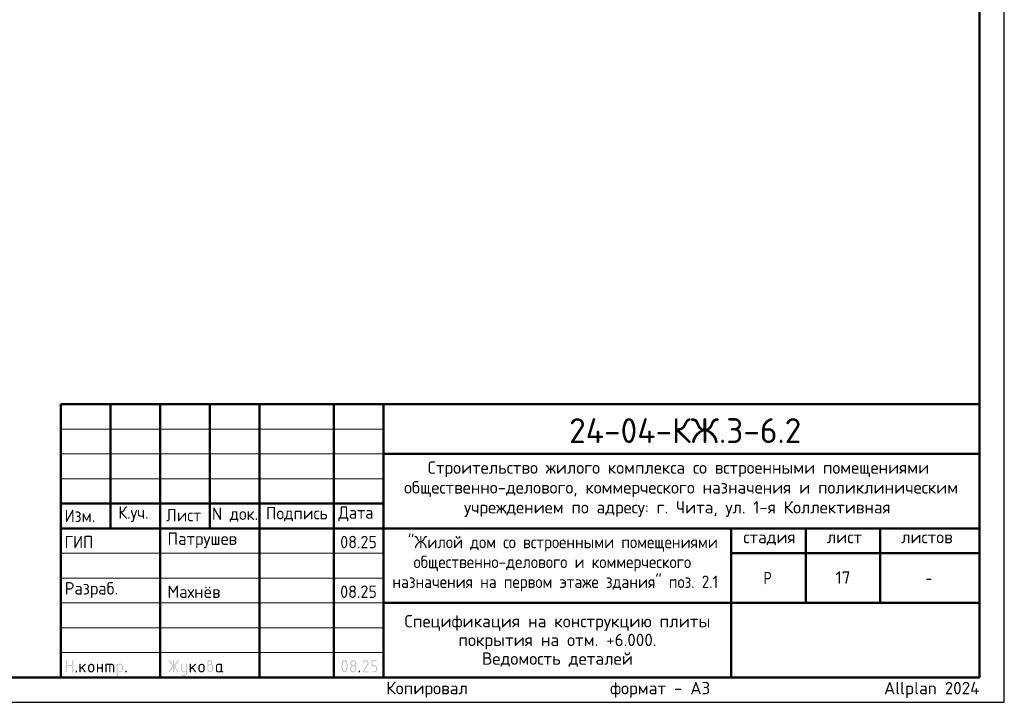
# Model space of a CAD drawing. Header units: millimetres. Extents: x 0 to 42000, y 0 to 29700.
# Tile 2 of 3: x 22170 to 42000, y 0 to 13742. Entities that reach past the tile are written whole.
import ezdxf

# ---------------------------------------------------------------- set-up
doc = ezdxf.new("R2010")
doc.units = ezdxf.units.MM
doc.layers.add('Standard', color=7, linetype='Continuous', lineweight=25)
doc.layers.add('Надписи', color=7, linetype='Continuous', lineweight=25)
doc.styles.add('ISOCPEUR', font='txt')

msp = doc.modelspace()

# ---------------------------------------------------------------- hatches: boundary and pattern name
at = {"layer": 'Standard', "linetype": 'Continuous', "lineweight": 25, "transparency": 33554687}
for points in [[(23099, 614), (23099, 839), (23099, 840), (23099, 842), (23099, 843), (23100, 844), (23100, 845), (23101, 846), (23101, 847), (23102, 848), (23103, 849), (23104, 850), (23105, 850), (23106, 851), (23107, 851), (23109, 851), (23110, 851), (23112, 851), (23113, 851), (23115, 851), (23116, 851), (23117, 851), (23118, 850), (23119, 850), (23120, 849), (23121, 848), (23122, 847), (23122, 846), (23123, 845), (23123, 844), (23124, 843), (23124, 842), (23124, 840), (23124, 839), (23124, 751), (23224, 751), (23224, 839), (23224, 840), (23224, 842), (23224, 843), (23225, 844), (23225, 845), (23226, 846), (23226, 847), (23227, 848), (23228, 849), (23229, 850), (23230, 850), (23231, 851), (23232, 851), (23233, 851), (23235, 851), (23236, 851), (23238, 851), (23239, 851), (23241, 851), (23242, 851), (23243, 850), (23244, 850), (23245, 849), (23246, 848), (23247, 847), (23247, 846), (23248, 845), (23248, 844), (23249, 843), (23249, 842), (23249, 840), (23249, 839), (23249, 614), (23249, 612), (23249, 611), (23249, 609), (23248, 608), (23248, 607), (23247, 606), (23247, 605), (23246, 604), (23245, 604), (23244, 603), (23243, 602), (23242, 602), (23241, 602), (23239, 601), (23238, 601), (23236, 601), (23235, 601), (23233, 601), (23232, 602), (23231, 602), (23230, 602), (23229, 603), (23228, 604), (23227, 604), (23226, 605), (23226, 606), (23225, 607), (23225, 608), (23224, 609), (23224, 611), (23224, 612), (23224, 614), (23224, 726), (23124, 726), (23124, 614), (23124, 612), (23124, 611), (23124, 609), (23123, 608), (23123, 607), (23122, 606), (23122, 605), (23121, 604), (23120, 604), (23119, 603), (23118, 602), (23117, 602), (23116, 602), (23115, 601), (23113, 601), (23112, 601), (23110, 601), (23109, 601), (23107, 602), (23106, 602), (23105, 602), (23104, 603), (23103, 604), (23102, 604), (23101, 605), (23101, 606), (23100, 607), (23100, 608), (23099, 609), (23099, 611), (23099, 612)], [(25259, 704), (25194, 607), (25193, 605), (25192, 604), (25191, 603), (25190, 603), (25188, 602), (25187, 602), (25185, 601), (25183, 601), (25182, 601), (25180, 601), (25179, 602), (25178, 602), (25177, 603), (25176, 603), (25175, 604), (25174, 605), (25173, 605), (25173, 606), (25172, 607), (25172, 609), (25171, 610), (25171, 611), (25171, 613), (25171, 614), (25171, 616), (25172, 618), (25172, 619), (25173, 621), (25243, 726), (25173, 832), (25172, 833), (25172, 835), (25171, 837), (25171, 838), (25171, 840), (25171, 841), (25171, 843), (25172, 844), (25172, 845), (25173, 846), (25173, 847), (25174, 848), (25175, 849), (25176, 849), (25177, 850), (25178, 850), (25179, 851), (25181, 851), (25182, 851), (25184, 851), (25185, 851), (25187, 851), (25188, 851), (25189, 850), (25191, 849), (25192, 848), (25193, 847), (25194, 846), (25259, 749), (25259, 839), (25259, 840), (25259, 842), (25259, 843), (25259, 844), (25260, 845), (25260, 846), (25261, 847), (25262, 848), (25262, 849), (25263, 850), (25264, 850), (25266, 851), (25267, 851), (25268, 851), (25269, 851), (25271, 851), (25273, 851), (25274, 851), (25275, 851), (25277, 851), (25278, 850), (25279, 850), (25280, 849), (25280, 848), (25281, 847), (25282, 846), (25282, 845), (25283, 844), (25283, 843), (25283, 842), (25284, 840), (25284, 839), (25284, 749), (25348, 846), (25349, 847), (25350, 848), (25351, 849), (25353, 850), (25354, 851), (25356, 851), (25357, 851), (25359, 851), (25360, 851), (25361, 851), (25362, 851), (25363, 850), (25365, 850), (25366, 849), (25367, 848), (25367, 847), (25368, 847), (25369, 846), (25370, 845), (25370, 843), (25371, 842), (25371, 841), (25371, 840), (25371, 839), (25371, 837), (25371, 835), (25370, 833), (25369, 832), (25299, 726), (25369, 621), (25370, 619), (25371, 617), (25371, 616), (25371, 614), (25371, 613), (25371, 611), (25371, 610), (25370, 609), (25370, 608), (25369, 607), (25368, 606), (25368, 605), (25367, 604), (25366, 603), (25365, 603), (25364, 602), (25363, 602), (25361, 602), (25360, 601), (25359, 601), (25357, 601), (25356, 602), (25354, 602), (25353, 603), (25351, 603), (25350, 604), (25349, 605), (25348, 607), (25284, 704), (25284, 614), (25284, 612), (25283, 611), (25283, 609), (25283, 608), (25282, 607), (25282, 606), (25281, 605), (25280, 604), (25280, 604), (25279, 603), (25278, 602), (25277, 602), (25275, 602), (25274, 601), (25273, 601), (25271, 601), (25269, 601), (25268, 601), (25267, 602), (25266, 602), (25264, 602), (25263, 603), (25262, 604), (25262, 604), (25261, 605), (25260, 606), (25260, 607), (25259, 608), (25259, 609), (25259, 611), (25259, 612), (25259, 614)], [(29137, 851), (29140, 851), (29144, 851), (29147, 851), (29150, 850), (29153, 850), (29156, 849), (29158, 848), (29161, 847), (29164, 846), (29167, 844), (29169, 843), (29172, 841), (29174, 839), (29177, 837), (29179, 835), (29181, 833), (29184, 831), (29186, 828), (29188, 826), (29189, 823), (29191, 821), (29193, 818), (29194, 816), (29195, 813), (29196, 810), (29197, 807), (29198, 804), (29198, 801), (29199, 798), (29199, 795), (29200, 792), (29200, 789), (29200, 784), (29199, 780), (29198, 775), (29197, 771), (29195, 766), (29193, 762), (29191, 757), (29188, 753), (29110, 626), (29187, 626), (29189, 626), (29190, 626), (29191, 626), (29193, 626), (29194, 625), (29195, 625), (29196, 624), (29197, 623), (29197, 622), (29198, 621), (29198, 620), (29199, 619), (29199, 618), (29199, 617), (29200, 615), (29200, 614), (29200, 612), (29199, 611), (29199, 610), (29199, 608), (29198, 607), (29198, 606), (29197, 605), (29197, 604), (29196, 604), (29195, 603), (29194, 602), (29193, 602), (29191, 602), (29190, 601), (29189, 601), (29187, 601), (29087, 601), (29086, 601), (29084, 601), (29083, 602), (29082, 602), (29081, 602), (29080, 603), (29079, 604), (29078, 604), (29077, 605), (29076, 606), (29076, 607), (29075, 608), (29075, 609), (29075, 611), (29075, 612), (29075, 614), (29075, 616), (29075, 617), (29076, 619), (29077, 621), (29168, 768), (29170, 771), (29171, 773), (29172, 776), (29173, 778), (29174, 781), (29174, 783), (29175, 786), (29175, 789), (29175, 793), (29174, 796), (29173, 800), (29172, 803), (29171, 806), (29168, 809), (29166, 813), (29164, 815), (29161, 818), (29158, 820), (29155, 822), (29152, 823), (29148, 825), (29145, 826), (29141, 826), (29137, 826), (29135, 826), (29132, 826), (29129, 825), (29127, 824), (29124, 823), (29122, 822), (29119, 820), (29117, 818), (29114, 816), (29112, 814), (29110, 812), (29107, 809), (29105, 806), (29103, 802), (29100, 799), (29098, 795), (29097, 793), (29096, 792), (29095, 791), (29094, 790), (29092, 790), (29091, 789), (29089, 789), (29087, 789), (29086, 789), (29084, 789), (29083, 789), (29082, 790), (29081, 790), (29080, 791), (29079, 791), (29078, 792), (29077, 793), (29076, 794), (29076, 795), (29075, 796), (29075, 797), (29075, 798), (29075, 800), (29075, 801), (29075, 803), (29075, 804), (29075, 805), (29076, 806), (29079, 812), (29082, 817), (29085, 822), (29088, 826), (29092, 830), (29095, 834), (29099, 837), (29103, 840), (29107, 843), (29111, 845), (29115, 847), (29119, 848), (29123, 850), (29128, 851), (29132, 851)], [(29250, 739), (29250, 839), (29250, 840), (29250, 842), (29250, 843), (29250, 844), (29251, 845), (29251, 846), (29252, 847), (29253, 848), (29253, 849), (29254, 850), (29255, 850), (29257, 851), (29258, 851), (29259, 851), (29261, 851), (29262, 851), (29349, 851), (29351, 851), (29352, 851), (29354, 851), (29355, 851), (29356, 850), (29357, 850), (29358, 849), (29359, 848), (29359, 847), (29360, 846), (29361, 845), (29361, 844), (29361, 843), (29362, 842), (29362, 840), (29362, 839), (29362, 837), (29362, 836), (29361, 834), (29361, 833), (29361, 832), (29360, 831), (29359, 830), (29359, 829), (29358, 829), (29357, 828), (29356, 827), (29355, 827), (29354, 827), (29352, 826), (29351, 826), (29349, 826), (29275, 826), (29275, 751), (29312, 751), (29315, 751), (29318, 751), (29321, 751), (29324, 750), (29327, 750), (29330, 749), (29333, 748), (29336, 747), (29339, 746), (29341, 744), (29344, 743), (29347, 741), (29349, 739), (29351, 737), (29354, 735), (29356, 733), (29358, 731), (29360, 728), (29362, 726), (29364, 723), (29366, 721), (29367, 718), (29369, 715), (29370, 713), (29371, 710), (29372, 707), (29373, 704), (29373, 701), (29374, 698), (29374, 695), (29374, 692), (29374, 689), (29374, 664), (29374, 661), (29374, 657), (29374, 654), (29373, 651), (29373, 648), (29372, 645), (29371, 643), (29370, 640), (29369, 637), (29367, 634), (29366, 632), (29364, 629), (29362, 627), (29360, 624), (29358, 622), (29356, 620), (29354, 617), (29351, 615), (29349, 613), (29346, 612), (29344, 610), (29341, 608), (29339, 607), (29336, 606), (29333, 605), (29330, 604), (29327, 603), (29324, 602), (29321, 602), (29318, 602), (29315, 601), (29312, 601), (29262, 601), (29261, 601), (29259, 601), (29258, 602), (29257, 602), (29255, 602), (29254, 603), (29253, 604), (29253, 604), (29252, 605), (29251, 606), (29251, 607), (29250, 608), (29250, 610), (29250, 611), (29250, 612), (29250, 614), (29250, 615), (29250, 617), (29250, 618), (29250, 619), (29251, 620), (29251, 621), (29252, 622), (29253, 623), (29253, 624), (29254, 625), (29255, 625), (29257, 626), (29258, 626), (29259, 626), (29261, 626), (29262, 626), (29312, 626), (29316, 626), (29319, 627), (29323, 628), (29326, 629), (29330, 630), (29333, 632), (29336, 634), (29338, 637), (29341, 640), (29343, 643), (29345, 646), (29347, 649), (29348, 653), (29349, 656), (29349, 660), (29349, 664), (29349, 689), (29349, 693), (29349, 696), (29348, 700), (29347, 703), (29345, 707), (29343, 710), (29341, 713), (29338, 715), (29336, 718), (29333, 720), (29330, 722), (29326, 724), (29323, 725), (29319, 726), (29316, 726), (29312, 726), (29262, 726), (29261, 726), (29259, 726), (29258, 727), (29257, 727), (29255, 727), (29254, 728), (29253, 729), (29253, 729), (29252, 730), (29251, 731), (29251, 732), (29250, 733), (29250, 734), (29250, 736), (29250, 737)], [(23299, 626), (23299, 628), (23299, 629), (23299, 631), (23300, 632), (23300, 633), (23301, 634), (23301, 635), (23302, 636), (23303, 637), (23304, 637), (23305, 638), (23306, 638), (23307, 638), (23309, 639), (23310, 639), (23312, 639), (23313, 639), (23314, 639), (23316, 638), (23317, 638), (23318, 638), (23319, 637), (23320, 637), (23321, 636), (23322, 635), (23322, 634), (23323, 633), (23323, 632), (23324, 631), (23324, 629), (23324, 628), (23324, 626), (23324, 614), (23324, 612), (23324, 611), (23324, 610), (23323, 608), (23323, 607), (23322, 606), (23322, 605), (23321, 604), (23320, 604), (23319, 603), (23318, 602), (23317, 602), (23316, 602), (23314, 601), (23313, 601), (23312, 601), (23310, 601), (23309, 601), (23307, 602), (23306, 602), (23305, 602), (23304, 603), (23303, 604), (23302, 604), (23301, 605), (23301, 606), (23300, 607), (23300, 608), (23299, 610), (23299, 611), (23299, 612), (23299, 614)], [(23399, 694), (23478, 773), (23478, 773), (23479, 774), (23480, 775), (23482, 775), (23483, 776), (23484, 776), (23485, 776), (23486, 776), (23488, 776), (23489, 776), (23491, 776), (23492, 775), (23493, 775), (23494, 774), (23495, 774), (23496, 773), (23497, 772), (23497, 771), (23498, 770), (23498, 769), (23499, 768), (23499, 767), (23499, 765), (23499, 764), (23499, 762), (23499, 761), (23498, 760), (23498, 759), (23497, 758), (23497, 757), (23496, 756), (23495, 755), (23440, 700), (23496, 621), (23498, 619), (23498, 617), (23499, 616), (23499, 614), (23499, 612), (23499, 611), (23499, 609), (23498, 608), (23498, 607), (23497, 606), (23497, 605), (23496, 604), (23495, 604), (23494, 603), (23493, 602), (23492, 602), (23491, 602), (23489, 601), (23488, 601), (23486, 601), (23485, 601), (23483, 602), (23482, 602), (23480, 603), (23479, 603), (23478, 604), (23477, 605), (23476, 607), (23422, 682), (23399, 659), (23399, 614), (23399, 612), (23399, 611), (23399, 609), (23398, 608), (23398, 607), (23397, 606), (23397, 605), (23396, 604), (23395, 604), (23394, 603), (23393, 602), (23392, 602), (23391, 602), (23389, 601), (23388, 601), (23386, 601), (23385, 601), (23383, 601), (23382, 602), (23381, 602), (23380, 602), (23379, 603), (23378, 604), (23377, 604), (23376, 605), (23376, 606), (23375, 607), (23375, 608), (23374, 609), (23374, 611), (23374, 612), (23374, 614), (23374, 764), (23374, 765), (23374, 767), (23374, 768), (23375, 769), (23375, 770), (23376, 771), (23376, 772), (23377, 773), (23378, 774), (23379, 774), (23380, 775), (23381, 775), (23382, 776), (23383, 776), (23385, 776), (23386, 776), (23388, 776), (23389, 776), (23391, 776), (23392, 775), (23393, 775), (23394, 774), (23395, 774), (23396, 773), (23397, 772), (23397, 771), (23398, 770), (23398, 769), (23399, 768), (23399, 767), (23399, 765), (23399, 764)], [(23749, 676), (23749, 614), (23749, 612), (23748, 611), (23748, 609), (23748, 608), (23747, 607), (23747, 606), (23746, 605), (23746, 604), (23745, 604), (23744, 603), (23743, 602), (23742, 602), (23740, 602), (23739, 601), (23738, 601), (23736, 601), (23735, 601), (23733, 601), (23732, 602), (23731, 602), (23729, 602), (23729, 603), (23728, 604), (23727, 604), (23726, 605), (23725, 606), (23725, 607), (23724, 608), (23724, 609), (23724, 611), (23724, 612), (23724, 614), (23724, 764), (23724, 765), (23724, 767), (23724, 768), (23724, 769), (23725, 770), (23725, 771), (23726, 772), (23727, 773), (23728, 774), (23729, 774), (23729, 775), (23731, 775), (23732, 776), (23733, 776), (23735, 776), (23736, 776), (23738, 776), (23739, 776), (23740, 776), (23742, 775), (23743, 775), (23744, 774), (23745, 774), (23746, 773), (23746, 772), (23747, 771), (23747, 770), (23748, 769), (23748, 768), (23748, 767), (23749, 765), (23749, 764), (23749, 701), (23823, 701), (23823, 764), (23823, 765), (23824, 767), (23824, 768), (23824, 769), (23825, 770), (23825, 771), (23826, 772), (23826, 773), (23827, 774), (23828, 774), (23829, 775), (23830, 775), (23832, 776), (23833, 776), (23834, 776), (23836, 776), (23837, 776), (23839, 776), (23840, 776), (23841, 775), (23843, 775), (23843, 774), (23844, 774), (23845, 773), (23846, 772), (23847, 771), (23847, 770), (23848, 769), (23848, 768), (23848, 767), (23848, 765), (23848, 764), (23848, 614), (23848, 612), (23848, 611), (23848, 609), (23848, 608), (23847, 607), (23847, 606), (23846, 605), (23845, 604), (23844, 604), (23843, 603), (23843, 602), (23841, 602), (23840, 602), (23839, 601), (23837, 601), (23836, 601), (23834, 601), (23833, 601), (23832, 602), (23830, 602), (23829, 602), (23828, 603), (23827, 604), (23826, 604), (23826, 605), (23825, 606), (23825, 607), (23824, 608), (23824, 609), (23824, 611), (23823, 612), (23823, 614), (23823, 676)], [(23911, 776), (24023, 776), (24026, 776), (24028, 776), (24031, 776), (24033, 775), (24036, 775), (24038, 774), (24040, 773), (24043, 773), (24045, 772), (24047, 770), (24049, 769), (24051, 768), (24053, 767), (24055, 765), (24057, 763), (24059, 762), (24061, 760), (24062, 758), (24064, 756), (24065, 754), (24067, 752), (24068, 750), (24069, 748), (24070, 745), (24071, 743), (24071, 741), (24072, 739), (24072, 736), (24073, 734), (24073, 731), (24073, 729), (24073, 726), (24073, 614), (24073, 612), (24073, 611), (24073, 609), (24073, 608), (24072, 607), (24072, 606), (24071, 605), (24070, 604), (24069, 604), (24068, 603), (24067, 602), (24066, 602), (24065, 602), (24064, 601), (24062, 601), (24061, 601), (24059, 601), (24058, 601), (24057, 602), (24055, 602), (24054, 602), (24053, 603), (24052, 604), (24051, 604), (24051, 605), (24050, 606), (24049, 607), (24049, 608), (24049, 609), (24048, 611), (24048, 612), (24048, 614), (24048, 726), (24048, 729), (24048, 731), (24047, 734), (24046, 736), (24046, 738), (24044, 740), (24043, 742), (24041, 744), (24039, 746), (24037, 747), (24035, 748), (24033, 749), (24031, 750), (24028, 751), (24026, 751), (24023, 751), (23998, 751), (23998, 614), (23998, 612), (23998, 611), (23998, 609), (23998, 608), (23997, 607), (23997, 606), (23996, 605), (23995, 604), (23995, 604), (23994, 603), (23993, 602), (23991, 602), (23990, 602), (23989, 601), (23987, 601), (23986, 601), (23984, 601), (23983, 601), (23982, 602), (23980, 602), (23979, 602), (23978, 603), (23977, 604), (23977, 604), (23976, 605), (23975, 606), (23975, 607), (23974, 608), (23974, 609), (23974, 611), (23973, 612), (23973, 614), (23973, 751), (23924, 751), (23924, 614), (23924, 612), (23923, 611), (23923, 609), (23923, 608), (23922, 607), (23922, 606), (23921, 605), (23920, 604), (23920, 604), (23919, 603), (23918, 602), (23916, 602), (23915, 602), (23914, 601), (23913, 601), (23911, 601), (23909, 601), (23908, 601), (23907, 602), (23906, 602), (23904, 602), (23903, 603), (23902, 604), (23902, 604), (23901, 605), (23900, 606), (23900, 607), (23899, 608), (23899, 609), (23899, 611), (23898, 612), (23898, 614), (23898, 764), (23898, 765), (23899, 767), (23899, 768), (23899, 769), (23900, 770), (23900, 771), (23901, 772), (23902, 773), (23902, 774), (23903, 774), (23904, 775), (23905, 775), (23907, 776), (23908, 776), (23909, 776)], [(24298, 626), (24298, 628), (24298, 629), (24299, 631), (24299, 632), (24299, 633), (24300, 634), (24301, 635), (24301, 636), (24302, 637), (24303, 637), (24304, 638), (24305, 638), (24307, 638), (24308, 639), (24309, 639), (24311, 639), (24312, 639), (24314, 639), (24315, 638), (24316, 638), (24317, 638), (24318, 637), (24319, 637), (24320, 636), (24321, 635), (24322, 634), (24322, 633), (24323, 632), (24323, 631), (24323, 629), (24323, 628), (24323, 626), (24323, 614), (24323, 612), (24323, 611), (24323, 610), (24323, 608), (24322, 607), (24322, 606), (24321, 605), (24320, 604), (24319, 604), (24318, 603), (24317, 602), (24316, 602), (24315, 602), (24314, 601), (24312, 601), (24311, 601), (24309, 601), (24308, 601), (24307, 602), (24305, 602), (24304, 602), (24303, 603), (24302, 604), (24301, 604), (24301, 605), (24300, 606), (24299, 607), (24299, 608), (24299, 610), (24298, 611), (24298, 612), (24298, 614)], [(25521, 576), (25521, 601), (25471, 601), (25468, 601), (25466, 602), (25463, 602), (25461, 602), (25458, 603), (25456, 603), (25454, 604), (25452, 605), (25449, 606), (25447, 607), (25445, 608), (25443, 609), (25441, 611), (25439, 612), (25437, 614), (25436, 616), (25434, 618), (25432, 620), (25431, 622), (25429, 624), (25428, 626), (25427, 628), (25426, 630), (25425, 632), (25424, 634), (25423, 637), (25422, 639), (25422, 641), (25422, 644), (25421, 646), (25421, 649), (25421, 651), (25421, 764), (25421, 765), (25421, 767), (25421, 768), (25422, 769), (25422, 770), (25423, 771), (25423, 772), (25424, 773), (25425, 774), (25426, 774), (25427, 775), (25428, 775), (25429, 776), (25431, 776), (25432, 776), (25434, 776), (25435, 776), (25437, 776), (25438, 776), (25439, 775), (25440, 775), (25441, 774), (25442, 774), (25443, 773), (25444, 772), (25444, 771), (25445, 770), (25445, 769), (25446, 768), (25446, 767), (25446, 765), (25446, 764), (25446, 651), (25446, 649), (25447, 646), (25447, 644), (25448, 642), (25449, 640), (25450, 638), (25452, 636), (25454, 634), (25455, 632), (25457, 630), (25459, 629), (25462, 628), (25464, 627), (25466, 627), (25468, 626), (25471, 626), (25521, 626), (25521, 764), (25521, 765), (25521, 767), (25521, 768), (25522, 769), (25522, 770), (25523, 771), (25523, 772), (25524, 773), (25525, 774), (25526, 774), (25527, 775), (25528, 775), (25529, 776), (25530, 776), (25532, 776), (25533, 776), (25535, 776), (25536, 776), (25538, 776), (25539, 775), (25540, 775), (25541, 774), (25542, 774), (25543, 773), (25544, 772), (25544, 771), (25545, 770), (25545, 769), (25545, 768), (25546, 767), (25546, 765), (25546, 764), (25546, 576), (25546, 574), (25546, 571), (25545, 569), (25545, 566), (25545, 564), (25544, 562), (25543, 559), (25542, 557), (25541, 555), (25540, 553), (25539, 551), (25538, 549), (25537, 547), (25535, 545), (25533, 543), (25532, 541), (25530, 539), (25528, 538), (25526, 536), (25524, 535), (25522, 533), (25520, 532), (25518, 531), (25516, 530), (25514, 529), (25511, 528), (25509, 528), (25507, 527), (25504, 527), (25502, 527), (25499, 526), (25497, 526), (25446, 526), (25445, 526), (25443, 527), (25442, 527), (25441, 527), (25440, 528), (25439, 528), (25438, 529), (25437, 529), (25436, 530), (25435, 531), (25435, 532), (25434, 533), (25434, 535), (25434, 536), (25434, 537), (25434, 539), (25434, 540), (25434, 541), (25434, 542), (25435, 544), (25435, 545), (25436, 546), (25436, 547), (25437, 548), (25438, 549), (25439, 549), (25440, 550), (25442, 550), (25443, 551), (25444, 551), (25445, 551), (25446, 551), (25496, 551), (25499, 551), (25501, 552), (25503, 552), (25506, 553), (25508, 554), (25510, 555), (25512, 557), (25514, 558), (25515, 560), (25517, 562), (25518, 564), (25519, 566), (25520, 568), (25520, 571), (25521, 573)], [(25621, 694), (25700, 773), (25700, 773), (25701, 774), (25702, 775), (25704, 775), (25705, 776), (25706, 776), (25707, 776), (25708, 776), (25710, 776), (25711, 776), (25713, 776), (25714, 775), (25715, 775), (25716, 774), (25717, 774), (25718, 773), (25719, 772), (25719, 771), (25720, 770), (25720, 769), (25721, 768), (25721, 767), (25721, 765), (25721, 764), (25721, 762), (25721, 761), (25721, 760), (25720, 759), (25720, 758), (25719, 757), (25718, 756), (25717, 755), (25662, 700), (25719, 621), (25720, 619), (25720, 617), (25721, 616), (25721, 614), (25721, 612), (25721, 611), (25721, 609), (25720, 608), (25720, 607), (25719, 606), (25719, 605), (25718, 604), (25717, 604), (25716, 603), (25715, 602), (25714, 602), (25713, 602), (25711, 601), (25710, 601), (25708, 601), (25707, 601), (25705, 602), (25704, 602), (25703, 603), (25701, 603), (25700, 604), (25699, 605), (25698, 607), (25644, 682), (25621, 659), (25621, 614), (25621, 612), (25621, 611), (25621, 609), (25620, 608), (25620, 607), (25619, 606), (25619, 605), (25618, 604), (25617, 604), (25616, 603), (25615, 602), (25614, 602), (25613, 602), (25611, 601), (25610, 601), (25608, 601), (25607, 601), (25606, 601), (25604, 602), (25603, 602), (25602, 602), (25601, 603), (25600, 604), (25599, 604), (25598, 605), (25598, 606), (25597, 607), (25597, 608), (25596, 609), (25596, 611), (25596, 612), (25596, 614), (25596, 764), (25596, 765), (25596, 767), (25596, 768), (25597, 769), (25597, 770), (25598, 771), (25598, 772), (25599, 773), (25600, 774), (25601, 774), (25602, 775), (25603, 775), (25604, 776), (25606, 776), (25607, 776), (25608, 776), (25610, 776), (25611, 776), (25613, 776), (25614, 775), (25615, 775), (25616, 774), (25617, 774), (25618, 773), (25619, 772), (25619, 771), (25620, 770), (25620, 769), (25621, 768), (25621, 767), (25621, 765), (25621, 764)], [(29000, 626), (29000, 628), (29000, 629), (29000, 631), (29001, 632), (29001, 633), (29002, 634), (29002, 635), (29003, 636), (29004, 637), (29005, 637), (29006, 638), (29007, 638), (29008, 638), (29009, 639), (29011, 639), (29012, 639), (29014, 639), (29015, 639), (29017, 638), (29018, 638), (29019, 638), (29020, 637), (29021, 637), (29022, 636), (29023, 635), (29023, 634), (29024, 633), (29024, 632), (29024, 631), (29025, 629), (29025, 628), (29025, 626), (29025, 614), (29025, 612), (29025, 611), (29024, 610), (29024, 608), (29024, 607), (29023, 606), (29023, 605), (29022, 604), (29021, 604), (29020, 603), (29019, 602), (29018, 602), (29017, 602), (29015, 601), (29014, 601), (29012, 601), (29011, 601), (29009, 601), (29008, 602), (29007, 602), (29006, 602), (29005, 603), (29004, 604), (29003, 604), (29002, 605), (29002, 606), (29001, 607), (29001, 608), (29000, 610), (29000, 611), (29000, 612), (29000, 614)]]:
    msp.add_hatch(color=7, dxfattribs=at).paths.add_polyline_path(points, flags=16)
h = msp.add_hatch(color=7, dxfattribs=at)
h.paths.add_polyline_path([(25971, 764), (25975, 767), (25979, 769), (25982, 772), (25986, 773), (25990, 775), (25993, 775), (25997, 776), (26000, 776), (26002, 776), (26004, 777), (26006, 777), (26007, 778), (26009, 779), (26011, 781), (26013, 783), (26014, 785), (26016, 787), (26017, 789), (26018, 791), (26019, 793), (26020, 795), (26020, 797), (26021, 799), (26021, 801), (26021, 804), (26020, 806), (26020, 809), (26019, 811), (26018, 813), (26017, 815), (26015, 817), (26014, 819), (26012, 821), (26010, 822), (26008, 824), (26005, 824), (26003, 825), (26001, 826), (25998, 826), (25996, 826), (25993, 826), (25991, 826), (25988, 825), (25986, 824), (25984, 823), (25982, 822), (25980, 821), (25978, 819), (25976, 817), (25975, 815), (25973, 813), (25973, 811), (25972, 809), (25971, 806), (25971, 804), (25971, 801)])
h.paths.add_polyline_path([(26033, 771), (26037, 769), (26041, 767), (26045, 765), (26048, 762), (26052, 759), (26055, 756), (26058, 752), (26060, 748), (26063, 744), (26065, 740), (26067, 736), (26068, 732), (26069, 727), (26070, 723), (26070, 718), (26070, 714), (26070, 664), (26070, 661), (26070, 657), (26070, 654), (26069, 651), (26069, 648), (26068, 645), (26067, 642), (26066, 640), (26065, 637), (26063, 634), (26062, 632), (26060, 629), (26058, 627), (26056, 624), (26054, 622), (26052, 619), (26050, 617), (26048, 615), (26045, 613), (26043, 612), (26040, 610), (26037, 608), (26035, 607), (26032, 606), (26029, 605), (26026, 604), (26024, 603), (26021, 602), (26018, 602), (26014, 602), (26011, 601), (26008, 601), (26005, 601), (26002, 602), (25999, 602), (25996, 602), (25993, 603), (25990, 604), (25987, 605), (25984, 606), (25981, 607), (25979, 608), (25976, 610), (25973, 612), (25971, 613), (25968, 615), (25966, 617), (25964, 620), (25962, 622), (25960, 624), (25958, 627), (25956, 629), (25954, 632), (25953, 634), (25951, 637), (25950, 640), (25949, 643), (25948, 645), (25947, 648), (25947, 651), (25946, 654), (25946, 657), (25946, 661), (25946, 664), (25946, 801), (25946, 804), (25946, 806), (25946, 809), (25947, 811), (25947, 814), (25948, 816), (25948, 818), (25949, 821), (25950, 823), (25951, 825), (25953, 827), (25954, 829), (25955, 831), (25957, 833), (25958, 835), (25960, 837), (25962, 839), (25964, 840), (25966, 842), (25968, 843), (25970, 845), (25972, 846), (25974, 847), (25976, 848), (25979, 849), (25981, 849), (25983, 850), (25986, 850), (25988, 851), (25990, 851), (25993, 851), (25996, 851), (25998, 851), (26001, 851), (26003, 851), (26006, 850), (26008, 850), (26010, 849), (26013, 849), (26015, 848), (26017, 847), (26019, 846), (26021, 844), (26023, 843), (26025, 842), (26027, 840), (26029, 839), (26031, 837), (26033, 835), (26034, 833), (26036, 831), (26037, 829), (26039, 827), (26040, 825), (26041, 823), (26042, 821), (26043, 818), (26043, 816), (26044, 814), (26045, 811), (26045, 809), (26045, 806), (26045, 804), (26045, 801), (26045, 797), (26045, 792), (26044, 788), (26042, 784), (26041, 781), (26038, 777), (26036, 774)], flags=16)
h.paths.add_polyline_path([(26045, 664), (26045, 714), (26045, 718), (26045, 721), (26044, 725), (26043, 728), (26041, 732), (26039, 735), (26037, 738), (26035, 740), (26032, 743), (26029, 745), (26026, 747), (26023, 749), (26019, 750), (26016, 751), (26012, 751), (26008, 751), (26004, 751), (26001, 751), (25997, 750), (25994, 749), (25990, 747), (25987, 745), (25984, 743), (25982, 740), (25979, 738), (25977, 735), (25975, 732), (25973, 728), (25972, 725), (25971, 721), (25971, 718), (25971, 714), (25971, 664), (25971, 660), (25971, 656), (25972, 653), (25973, 649), (25975, 646), (25977, 643), (25979, 640), (25982, 637), (25984, 634), (25987, 632), (25990, 630), (25994, 629), (25997, 628), (26001, 627), (26004, 626), (26008, 626), (26012, 626), (26016, 627), (26019, 628), (26023, 629), (26026, 630), (26029, 633), (26032, 635), (26035, 637), (26037, 640), (26039, 643), (26041, 646), (26043, 649), (26044, 653), (26045, 656), (26045, 660)])
h = msp.add_hatch(color=7, dxfattribs=at)
h.paths.add_polyline_path([(28750, 726), (28750, 734), (28749, 742), (28749, 749), (28748, 756), (28747, 764), (28746, 771), (28745, 778), (28743, 785), (28742, 790), (28741, 795), (28739, 799), (28738, 803), (28736, 807), (28734, 810), (28732, 813), (28731, 816), (28729, 818), (28727, 820), (28724, 822), (28722, 824), (28720, 825), (28718, 826), (28715, 826), (28712, 826), (28710, 826), (28708, 826), (28705, 825), (28703, 824), (28701, 822), (28699, 820), (28696, 818), (28695, 816), (28693, 813), (28691, 810), (28689, 807), (28688, 803), (28686, 799), (28685, 794), (28683, 790), (28682, 785), (28680, 778), (28679, 770), (28678, 763), (28677, 756), (28676, 749), (28676, 741), (28675, 734), (28675, 726), (28675, 719), (28676, 711), (28676, 704), (28677, 696), (28678, 689), (28679, 682), (28680, 675), (28682, 668), (28683, 663), (28684, 658), (28686, 654), (28687, 650), (28689, 646), (28691, 643), (28693, 639), (28694, 637), (28696, 634), (28698, 632), (28701, 630), (28703, 629), (28705, 628), (28707, 627), (28710, 626), (28712, 626), (28715, 626), (28718, 627), (28720, 628), (28722, 629), (28724, 630), (28727, 632), (28729, 634), (28731, 637), (28732, 639), (28734, 643), (28736, 646), (28738, 650), (28739, 654), (28741, 658), (28742, 663), (28743, 668), (28745, 675), (28746, 682), (28747, 689), (28748, 696), (28749, 704), (28749, 711), (28750, 719)])
h.paths.add_polyline_path([(28775, 726), (28775, 721), (28775, 715), (28775, 710), (28774, 705), (28774, 699), (28773, 694), (28773, 689), (28772, 685), (28771, 680), (28771, 675), (28770, 671), (28769, 666), (28768, 662), (28766, 657), (28765, 653), (28764, 649), (28762, 643), (28760, 638), (28757, 633), (28755, 628), (28752, 624), (28749, 620), (28746, 616), (28743, 613), (28740, 610), (28736, 608), (28733, 606), (28729, 604), (28725, 603), (28721, 602), (28717, 601), (28712, 601), (28708, 601), (28704, 602), (28700, 603), (28696, 604), (28692, 606), (28689, 608), (28685, 610), (28682, 613), (28679, 616), (28676, 620), (28673, 624), (28670, 628), (28668, 632), (28665, 638), (28663, 643), (28661, 649), (28660, 653), (28658, 657), (28657, 661), (28656, 666), (28655, 670), (28654, 675), (28654, 680), (28653, 684), (28652, 689), (28652, 694), (28651, 699), (28651, 705), (28650, 710), (28650, 715), (28650, 721), (28650, 726), (28650, 732), (28650, 737), (28650, 743), (28651, 748), (28651, 753), (28652, 758), (28652, 763), (28653, 768), (28654, 773), (28654, 778), (28655, 782), (28656, 787), (28657, 791), (28658, 795), (28660, 800), (28661, 804), (28663, 810), (28665, 815), (28668, 820), (28670, 825), (28673, 829), (28676, 833), (28679, 836), (28682, 839), (28685, 842), (28689, 845), (28692, 847), (28696, 848), (28700, 850), (28704, 851), (28708, 851), (28712, 851), (28717, 851), (28721, 851), (28725, 850), (28729, 848), (28733, 847), (28736, 845), (28740, 842), (28743, 839), (28746, 836), (28749, 833), (28752, 829), (28755, 824), (28757, 820), (28760, 815), (28762, 810), (28764, 804), (28765, 799), (28766, 795), (28768, 791), (28769, 787), (28770, 782), (28771, 777), (28771, 773), (28772, 768), (28773, 763), (28773, 758), (28774, 753), (28774, 748), (28775, 743), (28775, 737), (28775, 732)], flags=16)
h = msp.add_hatch(color=7, dxfattribs=at)
h.paths.add_polyline_path([(28887, 626), (28891, 626), (28895, 627), (28898, 628), (28902, 629), (28905, 630), (28908, 632), (28911, 634), (28914, 637), (28917, 640), (28919, 643), (28921, 646), (28922, 649), (28923, 653), (28924, 656), (28925, 660), (28925, 664), (28925, 689), (28925, 693), (28924, 696), (28923, 700), (28922, 703), (28921, 707), (28919, 710), (28916, 713), (28914, 715), (28911, 718), (28908, 720), (28905, 722), (28902, 724), (28898, 725), (28895, 726), (28891, 726), (28887, 726), (28883, 726), (28880, 726), (28876, 725), (28873, 724), (28870, 722), (28867, 720), (28864, 718), (28861, 715), (28858, 713), (28856, 710), (28854, 707), (28853, 703), (28851, 700), (28851, 696), (28850, 693), (28850, 689), (28850, 664), (28850, 660), (28851, 656), (28851, 653), (28853, 649), (28854, 646), (28856, 643), (28858, 640), (28861, 637), (28864, 634), (28867, 632), (28870, 630), (28873, 629), (28876, 628), (28880, 627), (28883, 626)])
h.paths.add_polyline_path([(28887, 601), (28884, 601), (28881, 602), (28878, 602), (28875, 602), (28872, 603), (28869, 604), (28866, 605), (28863, 606), (28861, 607), (28858, 608), (28855, 610), (28853, 612), (28850, 613), (28848, 615), (28845, 617), (28843, 620), (28841, 622), (28839, 624), (28837, 627), (28835, 629), (28834, 632), (28832, 634), (28831, 637), (28830, 640), (28828, 643), (28828, 645), (28827, 648), (28826, 651), (28826, 654), (28825, 657), (28825, 661), (28825, 664), (28825, 689), (28825, 693), (28825, 696), (28826, 700), (28827, 704), (28827, 707), (28828, 710), (28830, 714), (28831, 717), (28833, 720), (28835, 723), (28837, 726), (28839, 729), (28841, 731), (28844, 734), (28847, 736), (28850, 739), (28847, 741), (28844, 744), (28841, 746), (28839, 749), (28837, 752), (28835, 755), (28833, 758), (28831, 761), (28830, 764), (28828, 767), (28827, 771), (28827, 774), (28826, 778), (28825, 781), (28825, 785), (28825, 789), (28825, 792), (28825, 795), (28826, 798), (28826, 801), (28827, 804), (28828, 807), (28828, 810), (28830, 813), (28831, 816), (28832, 818), (28834, 821), (28835, 823), (28837, 826), (28839, 828), (28841, 831), (28843, 833), (28845, 835), (28848, 837), (28850, 839), (28853, 841), (28855, 843), (28858, 844), (28861, 846), (28863, 847), (28866, 848), (28869, 849), (28872, 850), (28875, 850), (28878, 851), (28881, 851), (28884, 851), (28887, 851), (28891, 851), (28894, 851), (28897, 851), (28900, 850), (28903, 850), (28906, 849), (28909, 848), (28911, 847), (28914, 846), (28917, 844), (28919, 843), (28922, 841), (28924, 839), (28927, 837), (28929, 835), (28931, 833), (28934, 831), (28936, 828), (28938, 826), (28939, 823), (28941, 821), (28943, 818), (28944, 816), (28945, 813), (28946, 810), (28947, 807), (28948, 804), (28949, 801), (28949, 798), (28949, 795), (28950, 792), (28950, 789), (28950, 785), (28949, 781), (28949, 778), (28948, 774), (28947, 771), (28946, 767), (28945, 764), (28943, 761), (28942, 758), (28940, 755), (28938, 752), (28936, 749), (28933, 746), (28931, 744), (28928, 741), (28925, 739), (28929, 735), (28933, 732), (28937, 728), (28939, 724), (28942, 719), (28944, 715), (28946, 710), (28947, 705), (28948, 704), (28948, 702), (28948, 701), (28948, 699), (28949, 697), (28949, 695), (28949, 692), (28949, 690), (28949, 687), (28949, 684), (28950, 681), (28950, 678), (28950, 675), (28950, 671), (28950, 668), (28950, 664), (28950, 661), (28949, 657), (28949, 654), (28949, 651), (28948, 648), (28947, 645), (28946, 643), (28945, 640), (28944, 637), (28943, 634), (28941, 632), (28939, 629), (28938, 627), (28936, 624), (28934, 622), (28931, 620), (28929, 617), (28927, 615), (28924, 613), (28922, 612), (28919, 610), (28917, 608), (28914, 607), (28911, 606), (28909, 605), (28906, 604), (28903, 603), (28900, 602), (28897, 602), (28894, 602), (28891, 601)], flags=16)
h.paths.add_polyline_path([(28887, 751), (28891, 751), (28895, 752), (28898, 753), (28902, 754), (28905, 755), (28908, 757), (28911, 759), (28914, 762), (28917, 765), (28919, 768), (28921, 771), (28922, 774), (28923, 778), (28924, 781), (28925, 785), (28925, 789), (28925, 793), (28924, 796), (28923, 800), (28922, 803), (28921, 806), (28919, 809), (28916, 812), (28914, 815), (28911, 818), (28908, 820), (28905, 822), (28902, 823), (28898, 825), (28895, 826), (28891, 826), (28887, 826), (28883, 826), (28880, 826), (28876, 825), (28873, 823), (28870, 822), (28867, 820), (28864, 818), (28861, 815), (28858, 813), (28856, 810), (28854, 807), (28853, 803), (28851, 800), (28851, 796), (28850, 793), (28850, 789), (28850, 785), (28851, 781), (28851, 778), (28853, 774), (28854, 771), (28856, 768), (28858, 765), (28861, 762), (28864, 759), (28867, 757), (28870, 755), (28873, 754), (28876, 753), (28880, 752), (28883, 751)])
h = msp.add_hatch(color=7, dxfattribs=at)
h.paths.add_polyline_path([(23549, 664), (23549, 714), (23549, 717), (23549, 720), (23549, 723), (23550, 726), (23550, 729), (23551, 732), (23552, 735), (23553, 738), (23554, 740), (23556, 743), (23557, 746), (23559, 748), (23561, 751), (23563, 753), (23565, 756), (23567, 758), (23569, 760), (23572, 762), (23574, 764), (23577, 766), (23579, 768), (23582, 769), (23584, 770), (23587, 772), (23590, 773), (23593, 774), (23596, 774), (23599, 775), (23602, 776), (23605, 776), (23608, 776), (23611, 776), (23614, 776), (23618, 776), (23621, 776), (23624, 775), (23627, 774), (23630, 774), (23633, 773), (23635, 772), (23638, 770), (23641, 769), (23643, 768), (23646, 766), (23648, 764), (23651, 762), (23653, 760), (23655, 758), (23658, 756), (23660, 753), (23662, 751), (23663, 749), (23665, 746), (23666, 743), (23668, 741), (23669, 738), (23670, 735), (23671, 732), (23672, 729), (23672, 726), (23673, 723), (23673, 720), (23674, 717), (23674, 714), (23674, 664), (23674, 660), (23673, 657), (23673, 654), (23672, 651), (23672, 648), (23671, 645), (23670, 642), (23669, 640), (23668, 637), (23666, 634), (23665, 632), (23663, 629), (23662, 627), (23660, 624), (23658, 622), (23655, 620), (23653, 617), (23651, 615), (23648, 613), (23646, 612), (23643, 610), (23641, 608), (23638, 607), (23635, 606), (23632, 605), (23629, 604), (23627, 603), (23624, 602), (23621, 602), (23617, 602), (23614, 601), (23611, 601), (23608, 601), (23605, 602), (23602, 602), (23599, 602), (23596, 603), (23593, 604), (23590, 605), (23587, 606), (23584, 607), (23582, 608), (23579, 610), (23577, 612), (23574, 613), (23572, 615), (23569, 617), (23567, 620), (23565, 622), (23563, 624), (23561, 627), (23559, 629), (23557, 632), (23556, 634), (23554, 637), (23553, 640), (23552, 642), (23551, 645), (23550, 648), (23550, 651), (23549, 654), (23549, 657), (23549, 660)], flags=16)
h.paths.add_polyline_path([(23648, 664), (23648, 714), (23648, 718), (23648, 721), (23647, 725), (23646, 728), (23644, 732), (23642, 735), (23640, 738), (23638, 740), (23635, 743), (23632, 745), (23629, 747), (23625, 749), (23622, 750), (23619, 751), (23615, 751), (23611, 751), (23607, 751), (23604, 751), (23600, 750), (23597, 749), (23594, 747), (23590, 745), (23587, 743), (23585, 740), (23582, 738), (23580, 735), (23578, 732), (23577, 728), (23575, 725), (23574, 721), (23574, 718), (23574, 714), (23574, 664), (23574, 660), (23574, 656), (23575, 653), (23577, 649), (23578, 646), (23580, 643), (23582, 640), (23585, 637), (23587, 634), (23590, 632), (23593, 630), (23597, 629), (23600, 628), (23604, 627), (23607, 626), (23611, 626), (23615, 626), (23619, 627), (23622, 628), (23625, 629), (23629, 630), (23632, 633), (23635, 635), (23638, 637), (23640, 640), (23642, 643), (23644, 646), (23646, 649), (23647, 653), (23648, 656), (23648, 660)])
h = msp.add_hatch(color=7, dxfattribs=at)
h.paths.add_polyline_path([(24123, 764), (24123, 765), (24124, 767), (24124, 768), (24124, 769), (24125, 770), (24125, 771), (24126, 772), (24127, 773), (24127, 774), (24128, 774), (24129, 775), (24130, 775), (24132, 776), (24133, 776), (24134, 776), (24136, 776), (24198, 776), (24201, 776), (24203, 776), (24206, 776), (24208, 775), (24211, 775), (24213, 774), (24215, 773), (24218, 773), (24220, 772), (24222, 770), (24224, 769), (24226, 768), (24228, 767), (24230, 765), (24232, 763), (24234, 762), (24236, 760), (24237, 758), (24239, 756), (24240, 754), (24241, 752), (24243, 750), (24244, 748), (24245, 746), (24245, 743), (24246, 741), (24247, 739), (24247, 736), (24248, 734), (24248, 731), (24248, 729), (24248, 726), (24248, 651), (24248, 649), (24248, 646), (24248, 644), (24247, 641), (24247, 639), (24246, 637), (24245, 634), (24245, 632), (24244, 630), (24243, 628), (24241, 626), (24240, 624), (24239, 622), (24237, 620), (24236, 618), (24234, 616), (24232, 614), (24230, 612), (24228, 611), (24226, 609), (24224, 608), (24222, 607), (24220, 606), (24218, 605), (24215, 604), (24213, 603), (24211, 603), (24208, 602), (24206, 602), (24203, 602), (24201, 601), (24198, 601), (24148, 601), (24148, 539), (24148, 537), (24148, 536), (24148, 535), (24148, 533), (24147, 532), (24147, 531), (24146, 530), (24145, 529), (24145, 529), (24144, 528), (24143, 528), (24141, 527), (24140, 527), (24139, 527), (24138, 526), (24136, 526), (24134, 526), (24133, 527), (24132, 527), (24130, 527), (24129, 528), (24128, 528), (24127, 529), (24127, 529), (24126, 530), (24125, 531), (24125, 532), (24124, 533), (24124, 535), (24124, 536), (24123, 537), (24123, 539)], flags=16)
h.paths.add_polyline_path([(24148, 751), (24148, 626), (24198, 626), (24201, 626), (24203, 627), (24206, 627), (24208, 628), (24210, 629), (24212, 630), (24214, 632), (24216, 634), (24218, 635), (24219, 637), (24220, 639), (24221, 642), (24222, 644), (24223, 646), (24223, 649), (24223, 651), (24223, 726), (24223, 729), (24223, 731), (24222, 734), (24221, 736), (24220, 738), (24219, 740), (24218, 742), (24216, 744), (24214, 746), (24212, 747), (24210, 748), (24208, 749), (24206, 750), (24203, 751), (24201, 751), (24198, 751)])
h = msp.add_hatch(color=7, dxfattribs=at)
h.paths.add_polyline_path([(25771, 664), (25771, 714), (25771, 717), (25771, 720), (25771, 723), (25772, 726), (25773, 729), (25773, 732), (25774, 735), (25775, 738), (25777, 740), (25778, 743), (25779, 746), (25781, 748), (25783, 751), (25785, 753), (25787, 756), (25789, 758), (25791, 760), (25794, 762), (25796, 764), (25799, 766), (25801, 768), (25804, 769), (25806, 770), (25809, 772), (25812, 773), (25815, 774), (25818, 774), (25821, 775), (25824, 776), (25827, 776), (25830, 776), (25833, 776), (25836, 776), (25840, 776), (25843, 776), (25846, 775), (25849, 774), (25852, 774), (25855, 773), (25857, 772), (25860, 770), (25863, 769), (25865, 768), (25868, 766), (25871, 764), (25873, 762), (25875, 760), (25878, 758), (25880, 756), (25882, 753), (25884, 751), (25885, 749), (25887, 746), (25889, 743), (25890, 741), (25891, 738), (25892, 735), (25893, 732), (25894, 729), (25894, 726), (25895, 723), (25895, 720), (25896, 717), (25896, 714), (25896, 664), (25896, 660), (25895, 657), (25895, 654), (25894, 651), (25894, 648), (25893, 645), (25892, 642), (25891, 640), (25890, 637), (25888, 634), (25887, 632), (25885, 629), (25884, 627), (25882, 624), (25880, 622), (25877, 620), (25875, 617), (25873, 615), (25870, 613), (25868, 612), (25865, 610), (25863, 608), (25860, 607), (25857, 606), (25854, 605), (25852, 604), (25849, 603), (25846, 602), (25843, 602), (25840, 602), (25836, 601), (25833, 601), (25830, 601), (25827, 602), (25824, 602), (25821, 602), (25818, 603), (25815, 604), (25812, 605), (25809, 606), (25806, 607), (25804, 608), (25801, 610), (25799, 612), (25796, 613), (25794, 615), (25791, 617), (25789, 620), (25787, 622), (25785, 624), (25783, 627), (25781, 629), (25779, 632), (25778, 634), (25777, 637), (25775, 640), (25774, 642), (25773, 645), (25773, 648), (25772, 651), (25771, 654), (25771, 657), (25771, 660)], flags=16)
h.paths.add_polyline_path([(25871, 664), (25871, 714), (25871, 718), (25870, 721), (25869, 725), (25868, 728), (25866, 732), (25864, 735), (25862, 738), (25860, 740), (25857, 743), (25854, 745), (25851, 747), (25848, 749), (25844, 750), (25841, 751), (25837, 751), (25833, 751), (25829, 751), (25826, 751), (25822, 750), (25819, 749), (25816, 747), (25813, 745), (25810, 743), (25807, 740), (25804, 738), (25802, 735), (25800, 732), (25799, 728), (25797, 725), (25797, 721), (25796, 718), (25796, 714), (25796, 664), (25796, 660), (25797, 656), (25797, 653), (25799, 649), (25800, 646), (25802, 643), (25804, 640), (25807, 637), (25809, 634), (25812, 632), (25815, 630), (25819, 629), (25822, 628), (25826, 627), (25829, 626), (25833, 626), (25837, 626), (25841, 627), (25844, 628), (25848, 629), (25851, 630), (25854, 633), (25857, 635), (25860, 637), (25862, 640), (25864, 643), (25866, 646), (25868, 649), (25869, 653), (25870, 656), (25871, 660)])
h = msp.add_hatch(color=7, dxfattribs=at)
h.paths.add_polyline_path([(26220, 751), (26170, 751), (26168, 751), (26165, 751), (26163, 750), (26161, 749), (26159, 748), (26157, 747), (26155, 746), (26153, 744), (26151, 742), (26150, 740), (26148, 738), (26147, 736), (26146, 734), (26146, 731), (26146, 729), (26146, 726), (26146, 651), (26146, 649), (26146, 646), (26147, 644), (26147, 642), (26148, 640), (26150, 638), (26151, 636), (26153, 634), (26155, 632), (26157, 630), (26159, 629), (26161, 628), (26163, 627), (26166, 627), (26168, 626), (26170, 626), (26195, 626), (26198, 626), (26200, 627), (26203, 627), (26205, 628), (26207, 629), (26209, 630), (26211, 632), (26213, 634), (26215, 635), (26216, 637), (26218, 639), (26218, 642), (26219, 644), (26220, 646), (26220, 649), (26220, 651)])
h.paths.add_polyline_path([(26270, 614), (26270, 612), (26270, 611), (26270, 609), (26270, 608), (26269, 607), (26269, 606), (26268, 605), (26267, 604), (26266, 604), (26265, 603), (26264, 602), (26263, 602), (26262, 602), (26261, 601), (26259, 601), (26258, 601), (26253, 601), (26249, 602), (26246, 603), (26242, 605), (26238, 606), (26235, 609), (26232, 611), (26229, 615), (26226, 611), (26222, 609), (26218, 606), (26214, 605), (26210, 603), (26205, 602), (26200, 601), (26195, 601), (26170, 601), (26168, 601), (26165, 602), (26163, 602), (26160, 602), (26158, 603), (26156, 603), (26153, 604), (26151, 605), (26149, 606), (26147, 607), (26145, 608), (26143, 609), (26141, 611), (26139, 612), (26137, 614), (26135, 616), (26133, 618), (26132, 619), (26130, 621), (26129, 623), (26127, 625), (26126, 628), (26125, 630), (26124, 632), (26123, 634), (26123, 636), (26122, 639), (26121, 641), (26121, 644), (26121, 646), (26121, 649), (26121, 651), (26121, 726), (26121, 729), (26121, 731), (26121, 734), (26121, 736), (26122, 739), (26123, 741), (26123, 743), (26124, 746), (26125, 748), (26126, 750), (26127, 752), (26129, 754), (26130, 756), (26132, 758), (26133, 760), (26135, 762), (26137, 763), (26139, 765), (26141, 767), (26143, 768), (26145, 769), (26147, 770), (26149, 772), (26151, 773), (26153, 773), (26156, 774), (26158, 775), (26160, 775), (26163, 776), (26165, 776), (26168, 776), (26170, 776), (26233, 776), (26234, 776), (26236, 776), (26237, 776), (26238, 775), (26239, 775), (26240, 774), (26241, 774), (26242, 773), (26243, 772), (26244, 771), (26244, 770), (26245, 769), (26245, 768), (26245, 767), (26245, 765), (26245, 764), (26245, 639), (26245, 637), (26246, 636), (26246, 634), (26246, 633), (26246, 632), (26247, 631), (26248, 630), (26248, 629), (26249, 629), (26250, 628), (26251, 627), (26252, 627), (26254, 627), (26255, 626), (26256, 626), (26258, 626), (26259, 626), (26261, 626), (26262, 626), (26263, 625), (26264, 625), (26265, 625), (26266, 624), (26267, 623), (26268, 622), (26269, 621), (26269, 620), (26270, 619), (26270, 618), (26270, 617), (26270, 615)], flags=16)

# ---------------------------------------------------------------- linework, layer by layer
at = {"layer": 'Standard', "color": 7, "linetype": 'Continuous', "lineweight": 50, "transparency": 33554687}
for p, q in [((23000, 500), (23000, 6000)), ((23000, 6000), (41500, 6000)), ((24000, 3500), (24000, 6000)), ((25000, 500), (25000, 6000)), ((26000, 3500), (26000, 6000)), ((27000, 500), (27000, 6000)), ((28500, 500), (28500, 6000)), ((29500, 500), (29500, 6000)), ((29500, 5000), (41500, 5000)), ((23000, 4000), (29500, 4000)), ((23000, 4000), (29500, 4000)), ((23000, 3500), (29500, 3500)), ((23000, 3500), (29500, 3500)), ((29500, 3500), (41500, 3500)), ((36500, 2000), (36500, 3500)), ((38000, 2000), (38000, 3500)), ((39500, 2000), (39500, 3500)), ((36500, 3000), (41500, 3000)), ((29500, 2000), (41500, 2000)), ((36500, 500), (36500, 2000)), ((36500, 500), (36500, 2000))]:
    msp.add_line(p, q, dxfattribs=at)
at = {"layer": 'Standard', "color": 7, "linetype": 'Continuous', "lineweight": 25, "transparency": 33554687}
for p, q in [((41500, 500), (41500, 6000)), ((23000, 500), (41500, 500)), ((23000, 500), (41500, 500)), ((23000, 500), (41500, 500))]:
    msp.add_line(p, q, dxfattribs=at)
at = {"layer": 'Standard', "color": 7, "linetype": 'Continuous', "lineweight": 13, "transparency": 33554687}
for p, q in [((23000, 5500), (29500, 5500)), ((23000, 5000), (29500, 5000)), ((23000, 4500), (29500, 4500)), ((23000, 3000), (29500, 3000)), ((23000, 2500), (29500, 2500)), ((23000, 2500), (29500, 2500)), ((23000, 2000), (29500, 2000)), ((23000, 2000), (29500, 2000)), ((23000, 1500), (29500, 1500)), ((23000, 1000), (29500, 1000))]:
    msp.add_line(p, q, dxfattribs=at)
at = {"layer": 'Standard', "color": 7, "linetype": 'Continuous', "lineweight": 25, "transparency": 33554687}
msp.add_lwpolyline([(0, 0), (42000, 0), (42000, 29700), (0, 29700), (0, 0)], close=True, dxfattribs=at)
at = {"layer": 'Standard', "color": 7, "linetype": 'Continuous', "lineweight": 50, "transparency": 33554687}
msp.add_lwpolyline([(2000, 29200), (41500, 29200), (41500, 500), (2000, 500), (2000, 29200)], close=True, dxfattribs=at)
at = {"layer": 'Standard', "color": 7, "linetype": 'Continuous', "lineweight": 13, "transparency": 33554687}
msp.add_lwpolyline([(41500, 29200), (2000, 29200), (2000, 500), (41500, 500), (41500, 29200)], dxfattribs=at)
at = {"layer": 'Standard', "color": 7, "linetype": 'Continuous', "lineweight": 25, "transparency": 33554687}
msp.add_lwpolyline([(41500, 6000), (23000, 6000), (23000, 500), (41500, 500), (41500, 6000)], dxfattribs=at)

# ---------------------------------------------------------------- texts
at = {"layer": 'Standard', "color": 7, "linetype": 'Continuous', "lineweight": 50, "transparency": 33554687, "insert": (33235, 5218), "char_height": 500, "width": 5041.59, "attachment_point": 7, "style": 'ISOCPEUR'}
msp.add_mtext('\\W0.98;24-04-КЖ.3-6.2', dxfattribs=at)
at = {"layer": 'Standard', "color": 7, "linetype": 'Continuous', "lineweight": 25, "transparency": 33554687, "char_height": 250, "attachment_point": 7, "style": 'ISOCPEUR'}
for s, insert, width in [('\\W0.99;Строительство жилого комплекса со встроенными помещениями', (30388, 4533), 10343.94), ('\\W0.99;общественно-делового, коммерческого назначения и поликлиническим', (29912, 4133), 11292.27), ('\\W0.99;учреждением по адресу: г. Чита, ул. 1-я Коллективная', (31119, 3733), 8881.18), ('\\W0.93;Изм.', (23074, 3628), 752.9), ('\\W0.93;К.уч.', (24156, 3628), 816.03), ('\\W0.94;Лист', (25119, 3643), 866.91), ('\\W0.95;N док.', (26043, 3631), 1068.13), ('\\W0.96;Подпись', (27129, 3643), 1344.28), ('\\W0.94;Дата', (28588, 3643), 967.74), ('\\W0.90;"Жилой дом со встроенными помещениями', (29989, 3033), 6132.5), ('\\W0.92;ГИП', (23074, 3101), 689.62), ('\\W0.97;Патрушев', (25146, 3101), 1670.19), ('\\W0.94;08.25', (28625, 3101), 891.68), ('\\W0.90;общественно-делового и коммерческого', (30102, 2633), 5904.56), ('\\W0.99;стадия    лист     листов', (36743, 3162), 4372.59), ('\\W0.90;назначения на первом этаже здания" поз. 2.1', (29676, 2233), 6756.08), ('\\W0.80;Р', (37150, 2375), 299.85), ('\\W0.78;-', (40412, 2375), 271.99), ('\\W0.96;Разраб.', (23074, 2101), 1306.56), ('\\W0.96;Махнёв', (25146, 2101), 1243.91), ('\\W0.94;08.25', (28625, 2101), 891.68)]:
    msp.add_mtext(s, dxfattribs=dict(at, insert=insert, width=width))
at = {"layer": 'Standard', "color": 7, "linetype": 'Continuous', "lineweight": 25, "transparency": 33554687, "insert": (33000, 1758), "char_height": 250, "width": 6104.38, "attachment_point": 2, "line_spacing_factor": 0.903614}
msp.add_mtext('\\A1;{\\fISOCPEUR|i0|b0;\\H250.000000;\\W1.000000;\\C7;Спецификация на конструкцию плиты}\\P{\\fISOCPEUR|i0|b0;\\H250.000000;\\W1.000000;\\C7;покрытия на отм. +6.000.}\\P{\\fISOCPEUR|i0|b0;\\H250.000000;\\W1.000000;\\C7;Ведомость деталей}\\P', dxfattribs=at)
at = {"layer": 'Standard', "color": 8, "linetype": 'Continuous', "lineweight": 13, "transparency": 33554687, "insert": (41500, 248), "char_height": 250, "width": 11749.46, "attachment_point": 6, "style": 'ISOCPEUR'}
msp.add_mtext('\\A1;{\\fISOCPEUR|i0|b0;\\H250.000000;\\W1.000000;\\C8;Копировал                  формат - А3                      Allplan 2024}\\P', dxfattribs=at)
at = {"layer": 'Надписи', "color": 7, "linetype": 'Continuous', "lineweight": 13, "transparency": 33554687, "insert": (38750, 2510), "char_height": 250, "width": 393.75, "attachment_point": 5, "style": 'ISOCPEUR'}
msp.add_mtext('\\A1;{\\fISOCPEUR|i0|b0;\\H250.000000;\\W1.000000;\\C7;17}\\P', dxfattribs=at)

doc.saveas('drawing.dxf')
